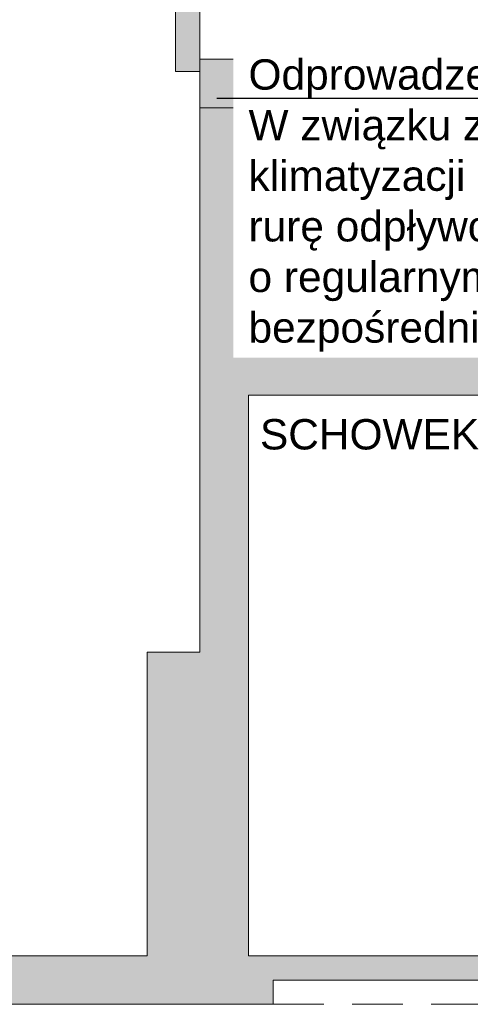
# Model space of a CAD drawing. Header units: millimetres. Extents: x 922208 to 1069538, y -182208 to -99877.
# Tile 89 of 256: x 973197 to 975422, y -166785 to -161920. Entities that reach past the tile are written whole.
import ezdxf
from ezdxf import colors
from ezdxf.entities.mleader import LeaderData, LeaderLine
from ezdxf.math import Vec2, Vec3

# ---------------------------------------------------------------- set-up
doc = ezdxf.new("R2010")
doc.units = ezdxf.units.MM
doc.header["$MEASUREMENT"] = 0
doc.linetypes.add('HIDDEN', pattern=[20, 10, -10])
doc.linetypes.add('Przerywana długa', pattern=[390, 250, -140])
for name, color, linetype, lineweight in [('IS_KLIM Opis_Średnice', 7, 'Continuous', 9), ('IS_POWRÓT', 5, 'HIDDEN', 30), ('Nowe_0_Nr_pióra__15', 214, 'Continuous', 15), ('Nowe_199-Z Wymiary i opisy_Nr_pióra__1', 7, 'Continuous', 13), ('Nowe_220-A Ściany_Nr_pióra__19', 255, 'Continuous', 0), ('Nowe_220-A Ściany_Nr_pióra__27', 7, 'Continuous', 25), ('Nowe_450-K Stropy_Nr_pióra__21', 7, 'Continuous', 25), ('Nowe_450-K Stropy_Nr_pióra__27', 7, 'Continuous', 25)]:
    doc.layers.add(name, color=color, linetype=linetype, lineweight=lineweight)
doc.styles.add('STYL_AUTOMATYCZNY_1', font='arial.ttf')

# ---------------------------------------------------------------- blocks, each defined once
blk = doc.blocks.new('parter01')
at = {"layer": 'Nowe_220-A Ściany_Nr_pióra__19', "linetype": 'Continuous', "lineweight": 0}
for points in [[(973966.55073, -101090.02068), (973966.55073, -102490.02068), (974086.55073, -102490.02068), (974086.55073, -101090.02068)], [(974086.55073, -102430.02068), (974086.55073, -106860.02068), (974326.55073, -106860.02068), (974326.55073, -102430.02068)], [(974086.55073, -102670.02068), (975586.55073, -102670.02068), (975586.55073, -102430.02068), (974086.55073, -102430.02068)], [(974326.55073, -104090.02068), (975586.55073, -104090.02068), (975586.55073, -103690.02068), (974326.55073, -103690.02068)], [(974086.55073, -106860.02068), (974086.55073, -105360.02068), (973826.55073, -105360.02068), (973826.55073, -106860.02068)], [(972176.55077, -107100.02068), (974449.08631, -107100.02068), (974449.08631, -106860.02074), (972176.55077, -106860.02074)], [(974449.08631, -106980.02068), (975636.55073, -106980.02068), (975636.55073, -106860.02068), (974449.08631, -106860.02068)]]:
    blk.add_hatch(color=255, dxfattribs=at).paths.add_polyline_path(points)
at = {"layer": 'Nowe_0_Nr_pióra__15', "color": 214, "linetype": 'Continuous', "lineweight": 0}
for p, q in [((974366.55073, -102699.18735), (974366.55073, -102671.02068)), ((975386.55073, -102671.02068), (974366.55073, -102671.02068)), ((974406.55073, -102699.18735), (974366.55073, -102699.18735)), ((974366.55073, -102954.85402), (974366.55073, -102699.18735)), ((974406.55073, -102954.85402), (974406.55073, -102699.18735)), ((975346.55073, -102954.85402), (975346.55073, -102699.18735)), ((975346.55073, -102699.18735), (975386.55073, -102699.18735)), ((975386.55073, -102699.18735), (975386.55073, -102671.02068)), ((975386.55073, -102954.85402), (975386.55073, -102699.18735)), ((974446.55073, -102751.02068), (974446.55073, -102954.85402)), ((974446.55073, -102751.02068), (975306.55073, -102751.02068)), ((975306.55073, -102751.02068), (975306.55073, -102954.85402)), ((974366.55073, -102954.85402), (974366.55073, -103466.18735)), ((974446.55073, -102954.85402), (974406.55073, -102954.85402)), ((975306.55073, -102954.85402), (975346.55073, -102954.85402)), ((975386.55073, -102954.85402), (975386.55073, -103466.18735)), ((974366.55073, -103638.02068), (974366.55073, -103466.18735)), ((974366.55073, -103466.18735), (974446.55073, -103466.18735)), ((974446.55073, -103466.18735), (974446.55073, -103558.02068)), ((975386.55073, -103466.18735), (975306.55073, -103466.18735)), ((975306.55073, -103466.18735), (975306.55073, -103558.02068)), ((975386.55073, -103638.02068), (975386.55073, -103466.18735)), ((974446.55073, -103558.02068), (975306.55073, -103558.02068)), ((975386.55073, -103638.02068), (974366.55073, -103638.02068)), ((974426.55073, -103639.02068), (974426.55073, -103659.02068)), ((974426.55073, -103649.02068), (974433.2174, -103649.02068)), ((975323.2174, -103639.02068), (974429.88406, -103639.02068)), ((975323.2174, -103659.02068), (974429.88406, -103659.02068)), ((974436.55073, -103639.02068), (974436.55073, -103659.02068)), ((975316.55073, -103639.02068), (975316.55073, -103659.02068)), ((975326.55073, -103649.02068), (975319.88406, -103649.02068)), ((975326.55073, -103639.02068), (975326.55073, -103659.02068))]:
    blk.add_line(p, q, dxfattribs=at)
for points in [[(974366.55073, -102904.85402), (974366.55073, -103160.52068), (974386.55073, -103160.52068), (974386.55073, -102904.85402)], [(975386.55073, -102904.85402), (975386.55073, -103160.52068), (975366.55073, -103160.52068), (975366.55073, -102904.85402)], [(974386.55073, -103110.52068), (974386.55073, -103366.18735), (974406.55073, -103366.18735), (974406.55073, -103110.52068)], [(975366.55073, -103110.52068), (975366.55073, -103366.18735), (975346.55073, -103366.18735), (975346.55073, -103110.52068)]]:
    blk.add_lwpolyline(points, close=True, dxfattribs=at)
at = {"layer": 'Nowe_220-A Ściany_Nr_pióra__27', "color": 7, "linetype": 'Continuous', "lineweight": 0}
for points in [[(973966.55073, -101090.02068), (973966.55073, -102490.02068)], [(974086.55073, -102430.02068), (974086.55073, -101090.02068)], [(974086.55073, -102430.02068), (974086.55073, -105360.02068)], [(975586.55073, -102430.02068), (974086.55073, -102430.02068)], [(974326.55073, -103690.02068), (974326.55073, -102430.02068)], [(974086.55073, -102490.02068), (974086.55073, -102670.02068)], [(974086.55073, -102670.02068), (975586.55073, -102670.02068)], [(975586.55073, -103690.02068), (974326.55073, -103690.02068)], [(974326.55073, -106860.02068), (974326.55073, -104090.02068)], [(974326.55073, -104090.02068), (975586.55073, -104090.02068)], [(974086.55073, -105360.02068), (973826.55073, -105360.02068)], [(973826.55073, -105360.02068), (973826.55073, -106860.02068)], [(973826.55073, -106860.02068), (972176.55067, -106860.02068)], [(974449.08631, -106860.02068), (974326.55073, -106860.02068)], [(975576.55073, -106860.02068), (974449.08631, -106860.02068)], [(974449.08631, -106980.02068), (974449.08631, -107100.02068)], [(974449.08631, -106980.02068), (975636.55073, -106980.02068)], [(972176.55073, -107100.02068), (974449.08631, -107100.02068)]]:
    blk.add_lwpolyline(points, dxfattribs=at)
at = {"layer": 'Nowe_450-K Stropy_Nr_pióra__21', "color": 7, "linetype": 'Przerywana długa', "lineweight": 0, "flags": 128}
blk.add_lwpolyline([(974449.08631, -107100.02068), (979821.47731, -107100.02068)], dxfattribs=at)
at = {"layer": 'Nowe_450-K Stropy_Nr_pióra__27', "color": 7, "linetype": 'Continuous', "lineweight": 0, "flags": 128}
blk.add_lwpolyline([(973966.55073, -102490.02068), (974086.55073, -102490.02068)], dxfattribs=at)
at = {"layer": 'Nowe_199-Z Wymiary i opisy_Nr_pióra__1', "color": 7, "linetype": 'Continuous', "lineweight": 0, "insert": (974383.23088, -104208.09961), "char_height": 150, "attachment_point": 1, "style": 'STYL_AUTOMATYCZNY_1'}
blk.add_mtext('\\A1;{\\pql;\\fArial|b0|i0|c238|p0;\\W1.000000;SCHOWEK}', dxfattribs=at)

msp = doc.modelspace()

# ---------------------------------------------------------------- block references
at = {"layer": 'IS_POWRÓT', "color": 27, "linetype": 'ByBlock', "lineweight": 30}
msp.add_blockref('parter01', (0, -59685.2), dxfattribs=at)

# ---------------------------------------------------------------- next in the draw order: leaders
at = {"layer": 'IS_KLIM Opis_Średnice', "ltscale": 30}
ml = msp.add_multileader_mtext('Standard', dxfattribs=at)
ml.set_content('{\\fArial|b0|i0|c238|p0;\\C7;Odprowadzenie skroplin (przewód tłoczny) od klimatyzatora zastosować pompkę skroplin. W związku z brakiiem w pobliżu istenijącego pionu kanalizacyji sanitarnej skropliny z klimatyzacji zaleca się odprowadzić na zewnątrz budynku. W tym celu należy zamontować rurę odpływową, która skieruje wodę do rynny lub specjalnego zbiornika. Należy pamiętać o regularnym opróżnianiu zbiornika, aby zapobiec jego przepełnieniu. Ustalić bezpośrednio z Inwestrem podczas  robót budowlanych.  }', color=256)
ml.set_leader_properties()
ml.build(insert=Vec2(0, 0))
ml.multileader.update_dxf_attribs({"text_left_attachment_type": 6, "text_right_attachment_type": 6, "dogleg_length": 0.36})
ctx = ml.context
ctx.base_point, ctx.char_height, ctx.plane_origin, ctx.plane_y_axis = Vec3(974324.6, -162309.3), 150, Vec3(1001492.7, -152860.8), Vec3(0, -1)
ctx.left_attachment, ctx.right_attachment = 6, 6
notes = []
notes.append((ctx, [(0, (1, 1, 0), (982628, -162309.3), (-1, 0), 0.36, [(1, [(982965.1, -161006.5), (986115.7, -160976.5)], 256, [])])]))
ctx.mtext.insert, ctx.mtext.width, ctx.mtext.flow_direction = Vec3(974326.6, -162115.2), 8371.204, 5
ctx.mtext.has_bg_fill, ctx.mtext.bg_color, ctx.mtext.bg_scale_factor, ctx.mtext.bg_transparency, ctx.mtext.use_window_bg_color = 1, -939524096, 1.5, 0, 1
for ctx, leaders in notes:
    for number, flags, end, landing, length, lines in leaders:
        leader = LeaderData()
        leader.index, (leader.has_last_leader_line, leader.has_dogleg_vector, leader.attachment_direction) = number, flags
        leader.last_leader_point, leader.dogleg_vector, leader.dogleg_length = Vec3(end), Vec3(landing), length
        for number, points, colour, breaks in lines:
            line = LeaderLine()
            line.index, line.vertices, line.color, line.breaks = number, Vec3.list(points), colors.encode_raw_color(colour), breaks
            leader.lines.append(line)
        ctx.leaders.append(leader)

doc.saveas('drawing.dxf')
